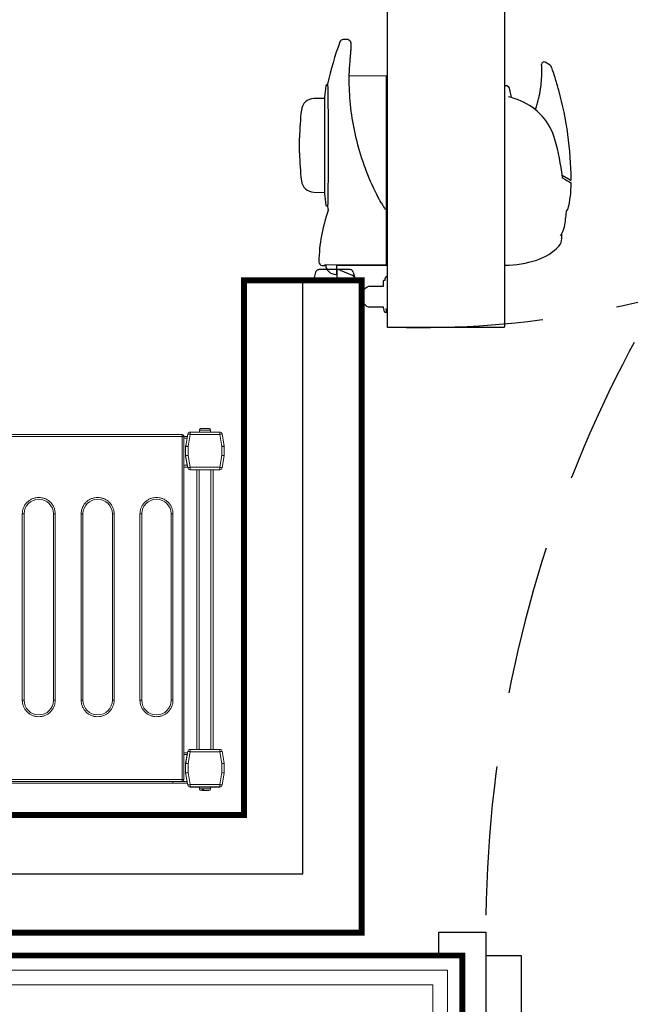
# Model space of a CAD drawing. Header units: metres. Extents: x 5541655 to 5610276, y 5589641 to 5627879.
# Tile 42 of 69: x 5605408 to 5605512, y 5625309 to 5625476. Entities that reach past the tile are written whole.
import ezdxf

# ---------------------------------------------------------------- set-up
doc = ezdxf.new("R2010")
doc.units = ezdxf.units.M
doc.header["$MEASUREMENT"] = 0
doc.linetypes.add('DASHED', pattern=[19.05, 12.7, -6.35])
doc.layers.get('0').update_dxf_attribs({"linetype": 'CONTINUOUS', "lineweight": 18})
for name, color, linetype in [('Budowlane - Sciany Wew', 7, 'CONTINUOUS'), ('Komory', 132, 'CONTINUOUS'), ('Ściany', 51, 'CONTINUOUS'), ('Ślusarka_okienna', 30, 'CONTINUOUS')]:
    doc.layers.add(name, color=color, linetype=linetype)
doc.layers.add('Regały', color=7, linetype='CONTINUOUS', true_color=0x00f000)
doc.linetypes.add('BATTING', pattern='A,0.0001,-0.1,[134,ltypeshp.shx,S=0.1,R=0,X=-0.1,Y=0],-0.2,[134,ltypeshp.shx,S=0.1,R=180,X=0.1,Y=0],-0.1', length=0.4001)

# ---------------------------------------------------------------- blocks, each defined once
blk = doc.blocks.new('*U504')
at = {"const_width": 0.5}
blk.add_lwpolyline([(124.5, 290), (124.5, 300), (180, 300), (180, 0), (0, 0), (0, 300), (54.5, 300), (54.5, 290), (10, 290), (10, 10), (170, 10), (170, 290)], close=True, dxfattribs=at)
at = {"color": 253, "linetype": 'BATTING', "ltscale": 12, "true_color": 0xadadad}
blk.add_lwpolyline([(54.5, 295), (5, 295), (5, 5), (175, 5), (175, 295), (124.5, 295)], dxfattribs=at)
blk = doc.blocks.new('*U428')
at = {"lineweight": 15}
for p, q in [((102.383, -0.515), (72.983, -0.515)), ((102.383, -0.665), (72.983, -0.665)), ((102.383, -0.518), (102.383, -0.515)), ((102.383, -0.665), (102.383, -0.518)), ((102.533, -0.665), (102.383, -0.665)), ((102.383, -29.865), (102.383, -0.665)), ((102.533, -29.865), (102.533, -0.665)), ((102.533, -0.675), (102.829, -0.675)), ((102.533, -0.825), (102.802, -0.825)), ((102.866, -0.465), (102.686, -1.483)), ((103.063, -0.5), (102.883, -1.517)), ((103.063, -0.3), (103.063, -0.5)), ((105.587, -0.3), (103.063, -0.3)), ((105.587, -0.5), (103.063, -0.5)), ((103.85, -0.15), (103.85, -0.3)), ((104.8, -0.15), (103.85, -0.15)), ((103.857, -0.12), (103.853, -0.12)), ((104.797, -0.12), (104.793, -0.12)), ((104.8, -0.3), (104.8, -0.15)), ((105.587, -0.5), (105.587, -0.3)), ((105.766, -1.517), (105.587, -0.5)), ((105.963, -1.483), (105.784, -0.465)), ((105.784, -0.465), (105.966, -1.5)), ((102.683, -1.5), (102.686, -1.483)), ((102.683, -1.517), (102.683, -1.5)), ((102.883, -1.517), (102.683, -1.517)), ((102.683, -1.517), (102.683, -2.3)), ((102.883, -1.517), (102.883, -2.283)), ((105.766, -2.283), (105.766, -1.517)), ((105.966, -1.517), (105.766, -1.517)), ((105.966, -1.5), (105.966, -2.3)), ((105.966, -2.3), (105.966, -1.517)), ((102.683, -2.375), (102.683, -2.3)), ((102.683, -2.3), (102.866, -3.335)), ((102.815, -3.125), (102.683, -2.375)), ((102.883, -2.283), (103.063, -3.3)), ((105.587, -3.3), (105.766, -2.283)), ((105.784, -3.335), (105.966, -2.3)), ((105.966, -2.3), (105.784, -3.335)), ((102.533, -3.125), (102.815, -3.125)), ((102.533, -3.275), (102.842, -3.275)), ((103.063, -3.3), (105.587, -3.3)), ((103.063, -3.3), (103.063, -3.5)), ((105.587, -3.5), (105.587, -3.3)), ((103.063, -3.5), (105.587, -3.5)), ((103.625, -27.291), (103.625, -3.5)), ((103.825, -27.291), (103.825, -3.5)), ((104.825, -27.291), (104.825, -3.5)), ((105.025, -27.291), (105.025, -3.5)), ((102.533, -27.575), (102.842, -27.575)), ((102.866, -27.457), (102.686, -28.474)), ((103.063, -27.491), (102.883, -28.509)), ((103.063, -27.291), (103.063, -27.491)), ((105.587, -27.291), (103.063, -27.291)), ((105.587, -27.491), (103.063, -27.491)), ((105.587, -27.491), (105.587, -27.291)), ((105.766, -28.509), (105.587, -27.491)), ((105.963, -28.474), (105.784, -27.457)), ((102.533, -27.725), (102.815, -27.725)), ((102.683, -28.475), (102.815, -27.725)), ((102.683, -28.5), (102.683, -28.475)), ((102.683, -28.499), (102.683, -28.5)), ((102.683, -28.5), (102.683, -28.509)), ((102.683, -28.509), (102.683, -29.291)), ((102.883, -28.509), (102.683, -28.509)), ((102.683, -29.291), (102.866, -30.326)), ((102.683, -29.291), (102.683, -29.3)), ((102.683, -29.3), (102.866, -30.335)), ((102.883, -28.509), (102.883, -29.274)), ((102.883, -29.274), (103.063, -30.291)), ((105.587, -30.291), (105.766, -29.274)), ((105.766, -29.274), (105.766, -28.509)), ((105.966, -28.509), (105.766, -28.509)), ((105.784, -30.326), (105.966, -29.291)), ((105.784, -30.335), (105.966, -29.3)), ((105.966, -28.5), (105.966, -28.498)), ((105.966, -29.3), (105.966, -28.5)), ((105.966, -29.291), (105.966, -28.509)), ((101.583, -30.025), (4.383, -30.025)), ((72.983, -29.865), (102.383, -29.865)), ((72.983, -30.015), (102.383, -30.015)), ((101.583, -30.015), (101.583, -30.025)), ((101.583, -30.025), (101.583, -30.175)), ((101.583, -30.025), (102.811, -30.025)), ((102.383, -29.865), (102.533, -29.865)), ((102.383, -29.865), (102.383, -29.971)), ((102.383, -29.971), (102.383, -30.015)), ((101.583, -30.175), (4.383, -30.175)), ((101.583, -30.175), (102.837, -30.175)), ((103.063, -30.291), (105.587, -30.291)), ((103.063, -30.291), (103.063, -30.491)), ((103.063, -30.491), (105.587, -30.491)), ((103.063, -30.5), (105.587, -30.5)), ((103.85, -30.5), (103.85, -30.65)), ((103.85, -30.65), (104.8, -30.65)), ((104.091, -30.68), (104.201, -30.68)), ((104.241, -30.8), (104.147, -30.8)), ((104.8, -30.65), (104.8, -30.5)), ((105.587, -30.491), (105.587, -30.291))]:
    blk.add_line(p, q, dxfattribs=at)
at = {"color": 253, "lineweight": 15, "true_color": 0xa6a6a6}
for p, q in [((88.803, -23.115), (88.803, -7.265)), ((88.803, -7.265), (88.953, -7.265)), ((88.953, -23.115), (88.953, -7.265)), ((91.453, -7.265), (91.453, -23.115)), ((91.453, -7.265), (91.603, -7.265)), ((91.603, -7.265), (91.603, -23.115)), ((93.803, -23.115), (93.803, -7.265)), ((93.803, -7.265), (93.953, -7.265)), ((93.953, -23.115), (93.953, -7.265)), ((96.453, -7.265), (96.453, -23.115)), ((96.453, -7.265), (96.603, -7.265)), ((96.603, -7.265), (96.603, -23.115)), ((98.803, -23.115), (98.803, -7.265)), ((98.803, -7.265), (98.953, -7.265)), ((98.953, -23.115), (98.953, -7.265)), ((101.453, -7.265), (101.453, -23.115)), ((101.453, -7.265), (101.603, -7.265)), ((101.603, -7.265), (101.603, -23.115)), ((88.803, -23.115), (88.953, -23.115)), ((91.603, -23.115), (91.453, -23.115)), ((93.803, -23.115), (93.953, -23.115)), ((96.603, -23.115), (96.453, -23.115)), ((98.803, -23.115), (98.953, -23.115)), ((101.603, -23.115), (101.453, -23.115))]:
    blk.add_line(p, q, dxfattribs=at)
at = {"lineweight": 15, "flags": 128}
for points in [[(103.063, -0.5), (103.024, -0.493), (102.987, -0.487), (102.953, -0.481), (102.923, -0.475), (102.899, -0.471), (102.881, -0.468), (102.869, -0.466), (102.866, -0.465)], [(105.784, -0.465), (105.78, -0.466), (105.769, -0.468), (105.751, -0.471), (105.726, -0.475), (105.696, -0.481), (105.662, -0.487), (105.625, -0.493), (105.587, -0.5)], [(102.686, -1.483), (102.69, -1.483), (102.701, -1.485), (102.719, -1.489), (102.744, -1.493), (102.774, -1.498), (102.808, -1.504), (102.845, -1.511), (102.883, -1.517)], [(105.766, -1.517), (105.805, -1.511), (105.842, -1.504), (105.876, -1.498), (105.906, -1.493), (105.93, -1.489), (105.948, -1.485), (105.96, -1.483), (105.963, -1.483)], [(102.883, -2.283), (102.844, -2.286), (102.807, -2.289), (102.772, -2.292), (102.742, -2.295), (102.717, -2.297), (102.698, -2.299), (102.687, -2.3), (102.683, -2.3)], [(105.966, -2.3), (105.963, -2.3), (105.954, -2.299), (105.94, -2.298), (105.92, -2.296), (105.895, -2.294), (105.866, -2.291), (105.835, -2.288), (105.801, -2.286), (105.766, -2.283)], [(102.842, -3.275), (102.841, -3.272), (102.84, -3.264), (102.837, -3.25), (102.834, -3.231), (102.83, -3.208), (102.826, -3.182), (102.821, -3.154), (102.815, -3.125)], [(102.866, -3.335), (102.869, -3.334), (102.881, -3.332), (102.899, -3.329), (102.923, -3.325), (102.953, -3.319), (102.987, -3.313), (103.024, -3.307), (103.063, -3.3)], [(105.587, -3.3), (105.625, -3.307), (105.662, -3.313), (105.696, -3.319), (105.726, -3.325), (105.751, -3.329), (105.769, -3.332), (105.78, -3.334), (105.784, -3.335)], [(102.815, -27.725), (102.821, -27.696), (102.826, -27.668), (102.83, -27.642), (102.834, -27.619), (102.837, -27.6), (102.84, -27.586), (102.841, -27.578), (102.842, -27.575)], [(103.063, -27.491), (103.024, -27.484), (102.987, -27.478), (102.953, -27.472), (102.923, -27.467), (102.899, -27.462), (102.881, -27.459), (102.869, -27.457), (102.866, -27.457)], [(105.784, -27.457), (105.78, -27.457), (105.769, -27.459), (105.751, -27.462), (105.726, -27.467), (105.696, -27.472), (105.662, -27.478), (105.625, -27.484), (105.587, -27.491)], [(102.686, -28.474), (102.69, -28.475), (102.701, -28.477), (102.719, -28.48), (102.744, -28.484), (102.774, -28.489), (102.808, -28.495), (102.845, -28.502), (102.883, -28.509)], [(105.766, -28.509), (105.805, -28.502), (105.842, -28.495), (105.876, -28.489), (105.906, -28.484), (105.93, -28.48), (105.948, -28.477), (105.96, -28.475), (105.963, -28.474)], [(102.883, -29.274), (102.844, -29.277), (102.807, -29.28), (102.772, -29.283), (102.742, -29.286), (102.717, -29.288), (102.698, -29.29), (102.687, -29.291), (102.683, -29.291)], [(105.966, -29.291), (105.963, -29.291), (105.954, -29.29), (105.94, -29.289), (105.92, -29.287), (105.895, -29.285), (105.866, -29.283), (105.835, -29.28), (105.801, -29.277), (105.766, -29.274)], [(102.866, -30.326), (102.869, -30.325), (102.881, -30.323), (102.899, -30.32), (102.923, -30.316), (102.953, -30.311), (102.987, -30.305), (103.024, -30.298), (103.063, -30.291)], [(105.587, -30.291), (105.625, -30.298), (105.662, -30.305), (105.696, -30.311), (105.726, -30.316), (105.751, -30.32), (105.769, -30.323), (105.78, -30.325), (105.784, -30.326)]]:
    blk.add_lwpolyline(points, dxfattribs=at)
at = {"lineweight": 15}
for centre, radius, start, end in [((103.063, -0.5), 0.2, 90, 170), ((104, -0.15), 0.15, 168.46304, 180), ((104.65, -0.15), 0.15, 0, 11.53696), ((105.587, -0.5), 0.2, 10, 90), ((102.883, -1.517), 0.2, 170, 180), ((105.766, -1.517), 0.2, 0, 10), ((103.063, -3.3), 0.2, 190, 270), ((105.587, -3.3), 0.2, 270, 350), ((103.063, -27.491), 0.2, 90, 170), ((105.587, -27.491), 0.2, 10, 90), ((102.883, -28.509), 0.2, 170, 180), ((105.766, -28.509), 0.2, 0, 10), ((102.383, -29.865), 0.15, 270, 360), ((103.063, -30.291), 0.2, 190, 270), ((103.063, -30.3), 0.2, 190, 270), ((104, -30.65), 0.15, 180, 270), ((104.65, -30.65), 0.15, 270, 360), ((105.587, -30.291), 0.2, 270, 350), ((105.587, -30.3), 0.2, 270, 350)]:
    blk.add_arc(centre, radius, start, end, dxfattribs=at)
at = {"color": 253, "lineweight": 15, "true_color": 0xa6a6a6}
for centre, start, end in [((90.203, -7.265), 0, 180), ((95.203, -7.265), 0, 180), ((100.203, -7.265), 0, 180), ((90.203, -23.115), 180, 0), ((95.203, -23.115), 180, 0), ((100.203, -23.115), 180, 0)]:
    blk.add_arc(centre, 1.25, start, end, dxfattribs=at)
at = {"lineweight": 15}
for points, knots in [([(104.005, 0), (103.988, -0.002), (103.954, -0.005), (103.908, -0.031), (103.872, -0.07), (103.862, -0.103), (103.857, -0.12)], [0, 0, 0, 0, 0.250226, 0.500554, 0.748143, 1, 1, 1, 1]), ([(104.644, 0), (104.634, 0), (104.613, 0), (104.536, 0), (104.436, 0), (104.325, 0), (104.213, 0), (104.113, 0), (104.037, 0), (104.016, 0), (104.005, 0)], [0, 0, 0, 0, 0.121175, 0.25, 0.378822, 0.499997, 0.621178, 0.75, 0.878825, 1, 1, 1, 1]), ([(104.793, -0.12), (104.788, -0.104), (104.778, -0.072), (104.744, -0.033), (104.698, -0.006), (104.663, -0.002), (104.644, 0)], [0, 0, 0, 0, 0.243636, 0.487236, 0.731945, 1, 1, 1, 1]), ([(102.533, -0.667), (102.531, -0.648), (102.528, -0.61), (102.5, -0.57), (102.47, -0.545), (102.443, -0.53), (102.414, -0.521), (102.393, -0.519), (102.383, -0.518)], [0, 0, 0, 0, 0.238259, 0.485419, 0.612024, 0.73998, 0.86922, 1, 1, 1, 1]), ([(104.045, -30.8), (104.052, -30.8), (104.074, -30.8), (104.117, -30.8), (104.147, -30.8)], [0, 0, 0, 0, 0.311918, 1, 1, 1, 1]), ([(104.147, -30.8), (104.141, -30.798), (104.128, -30.795), (104.11, -30.769), (104.097, -30.73), (104.093, -30.697), (104.091, -30.68)], [0, 0, 0, 0, 0.250221, 0.50053, 0.748157, 1, 1, 1, 1]), ([(104.201, -30.68), (104.203, -30.696), (104.207, -30.728), (104.22, -30.767), (104.238, -30.794), (104.251, -30.798), (104.258, -30.8)], [0, 0, 0, 0, 0.243638, 0.487263, 0.731981, 1, 1, 1, 1]), ([(104.258, -30.8), (104.295, -30.8), (104.37, -30.8), (104.48, -30.8), (104.572, -30.8), (104.629, -30.8), (104.654, -30.8), (104.648, -30.8), (104.647, -30.8)], [0, 0, 0, 0, 0.188946, 0.389822, 0.590683, 0.779625, 0.968579, 1, 1, 1, 1])]:
    blk.add_open_spline(points, degree=3, knots=knots, dxfattribs=at)
at = {"color": 253, "lineweight": 15, "true_color": 0xa6a6a6}
for points, knots in [([(88.803, -7.265), (88.808, -7.18), (88.817, -7.004), (88.895, -6.743), (89.024, -6.492), (89.206, -6.268), (89.43, -6.086), (89.681, -5.956), (89.942, -5.881), (90.203, -5.857), (90.464, -5.881), (90.725, -5.956), (90.976, -6.086), (91.2, -6.268), (91.382, -6.492), (91.511, -6.743), (91.589, -7.004), (91.599, -7.18), (91.603, -7.265)], [0, 0, 0, 0, 0.058258, 0.120006, 0.18432, 0.25, 0.31568, 0.379994, 0.441742, 0.499999, 0.558258, 0.620006, 0.684321, 0.75, 0.81568, 0.879994, 0.941742, 1, 1, 1, 1]), ([(93.803, -7.265), (93.808, -7.18), (93.817, -7.004), (93.895, -6.743), (94.024, -6.492), (94.206, -6.268), (94.43, -6.086), (94.681, -5.956), (94.942, -5.881), (95.203, -5.857), (95.464, -5.881), (95.725, -5.956), (95.976, -6.086), (96.2, -6.268), (96.382, -6.492), (96.511, -6.743), (96.589, -7.004), (96.599, -7.18), (96.603, -7.265)], [0, 0, 0, 0, 0.058258, 0.120006, 0.18432, 0.25, 0.31568, 0.379995, 0.441743, 0.5, 0.558258, 0.620006, 0.68432, 0.75, 0.81568, 0.879994, 0.941742, 1, 1, 1, 1]), ([(98.803, -7.265), (98.808, -7.18), (98.817, -7.004), (98.895, -6.743), (99.024, -6.492), (99.206, -6.268), (99.43, -6.086), (99.681, -5.956), (99.942, -5.881), (100.203, -5.857), (100.464, -5.881), (100.725, -5.956), (100.976, -6.086), (101.2, -6.268), (101.382, -6.492), (101.511, -6.743), (101.589, -7.004), (101.599, -7.18), (101.603, -7.265)], [0, 0, 0, 0, 0.058258, 0.120006, 0.184321, 0.25, 0.31568, 0.379995, 0.441741, 0.5, 0.558259, 0.620005, 0.68432, 0.75, 0.815679, 0.879994, 0.941742, 1, 1, 1, 1]), ([(91.603, -23.115), (91.599, -23.2), (91.589, -23.376), (91.511, -23.637), (91.382, -23.888), (91.2, -24.112), (90.976, -24.294), (90.725, -24.424), (90.464, -24.499), (90.203, -24.523), (89.942, -24.499), (89.681, -24.424), (89.43, -24.294), (89.206, -24.112), (89.024, -23.888), (88.895, -23.637), (88.817, -23.376), (88.808, -23.2), (88.803, -23.115)], [0, 0, 0, 0, 0.058258, 0.120005, 0.18432, 0.25, 0.315679, 0.379994, 0.441742, 0.500001, 0.558258, 0.620006, 0.684321, 0.75, 0.81568, 0.879994, 0.941742, 1, 1, 1, 1]), ([(96.603, -23.115), (96.599, -23.2), (96.589, -23.376), (96.511, -23.637), (96.382, -23.888), (96.2, -24.112), (95.976, -24.294), (95.725, -24.424), (95.464, -24.499), (95.203, -24.523), (94.942, -24.499), (94.681, -24.424), (94.43, -24.294), (94.206, -24.112), (94.024, -23.888), (93.895, -23.637), (93.817, -23.376), (93.808, -23.2), (93.803, -23.115)], [0, 0, 0, 0, 0.058258, 0.120005, 0.18432, 0.25, 0.31568, 0.379994, 0.441742, 0.5, 0.558257, 0.620005, 0.68432, 0.75, 0.81568, 0.879994, 0.941742, 1, 1, 1, 1]), ([(101.603, -23.115), (101.599, -23.2), (101.589, -23.376), (101.511, -23.637), (101.382, -23.888), (101.2, -24.112), (100.976, -24.294), (100.725, -24.424), (100.464, -24.499), (100.203, -24.523), (99.942, -24.499), (99.681, -24.424), (99.43, -24.294), (99.206, -24.112), (99.024, -23.888), (98.895, -23.637), (98.817, -23.376), (98.808, -23.2), (98.803, -23.115)], [0, 0, 0, 0, 0.058258, 0.120005, 0.184321, 0.25, 0.31568, 0.379995, 0.441742, 0.5, 0.558258, 0.620005, 0.68432, 0.75, 0.815679, 0.879995, 0.941742, 1, 1, 1, 1])]:
    blk.add_open_spline(points, degree=3, knots=knots, dxfattribs=at)
blk = doc.blocks.new('*U296')
for p, q in [((61.486, 22.722), (61.4, 22.571)), ((61.4, 22.571), (61.09, 22.035)), ((66.446, 21.999), (66.024, 21.999)), ((51.679, 20.962), (51.457, 20.577)), ((54.464, 17.715), (53.768, 17.592)), ((53.421, 17.169), (53.447, 17.289)), ((68.721, 17.169), (53.421, 17.169)), ((53.79, 17.149), (53.802, 17.169)), ((68.22, 17.149), (53.79, 17.149)), ((68.22, 17.149), (68.219, 17.169)), ((52.63, 7.099), (52.602, 3.943)), ((68.72, 7.099), (52.63, 7.099)), ((63.438, 6.673), (63.589, 6.764)), ((63.589, 6.764), (63.742, 6.855)), ((63.742, 6.855), (63.859, 6.923)), ((63.859, 6.923), (63.979, 6.989)), ((68.706, 7.099), (68.679, 1.943)), ((68.72, 2.949), (68.72, 7.099)), ((61.872, 5.879), (61.596, 5.757)), ((62.147, 6.005), (61.872, 5.879)), ((62.421, 6.135), (62.147, 6.005)), ((62.693, 6.269), (62.421, 6.135)), ((62.965, 6.407), (62.693, 6.269)), ((63.147, 6.502), (62.965, 6.407)), ((63.185, 6.523), (63.147, 6.502)), ((63.244, 6.556), (63.185, 6.523)), ((63.261, 6.566), (63.244, 6.556)), ((63.438, 6.673), (63.261, 6.566)), ((59.916, 5.108), (59.633, 5.014)), ((60.199, 5.207), (59.916, 5.108)), ((60.481, 5.309), (60.199, 5.207)), ((60.761, 5.415), (60.481, 5.309)), ((61.041, 5.525), (60.761, 5.415)), ((61.319, 5.639), (61.041, 5.525)), ((61.596, 5.757), (61.319, 5.639)), ((56.204, 4.191), (55.918, 4.148)), ((56.49, 4.237), (56.204, 4.191)), ((56.775, 4.288), (56.49, 4.237)), ((57.062, 4.342), (56.775, 4.288)), ((57.348, 4.401), (57.062, 4.342)), ((57.635, 4.464), (57.348, 4.401)), ((57.922, 4.53), (57.635, 4.464)), ((58.208, 4.601), (57.922, 4.53)), ((58.494, 4.676), (58.208, 4.601)), ((58.78, 4.754), (58.494, 4.676)), ((59.065, 4.837), (58.78, 4.754)), ((59.35, 4.923), (59.065, 4.837)), ((59.633, 5.014), (59.35, 4.923)), ((69.322, 4.279), (69.724, 4.386)), ((69.897, 4.471), (70, 4.499)), ((49.53, 3.83), (49.53, 3.432)), ((49.557, 3.898), (49.555, 3.896)), ((49.561, 3.903), (49.557, 3.898)), ((49.569, 3.912), (49.561, 3.903)), ((49.58, 3.925), (49.569, 3.912)), ((49.594, 3.941), (49.58, 3.925)), ((49.611, 3.961), (49.594, 3.941)), ((49.632, 3.984), (49.611, 3.961)), ((49.655, 4.011), (49.632, 3.984)), ((49.669, 4.027), (49.655, 4.011)), ((49.681, 4.04), (49.676, 4.035)), ((49.698, 4.052), (49.681, 4.04)), ((49.716, 4.063), (49.698, 4.052)), ((49.738, 4.072), (49.716, 4.063)), ((49.771, 4.082), (49.738, 4.072)), ((49.807, 4.089), (49.771, 4.082)), ((49.845, 4.094), (49.807, 4.089)), ((49.886, 4.097), (49.845, 4.094)), ((49.93, 4.1), (49.886, 4.097)), ((49.978, 4.101), (49.93, 4.1)), ((50.029, 4.102), (49.978, 4.101)), ((50.083, 4.101), (50.029, 4.102)), ((50.142, 4.1), (50.083, 4.101)), ((50.204, 4.098), (50.142, 4.1)), ((50.27, 4.095), (50.204, 4.098)), ((50.34, 4.091), (50.27, 4.095)), ((50.413, 4.087), (50.34, 4.091)), ((50.489, 4.082), (50.413, 4.087)), ((50.569, 4.076), (50.489, 4.082)), ((50.651, 4.069), (50.569, 4.076)), ((50.736, 4.062), (50.651, 4.069)), ((50.824, 4.055), (50.736, 4.062)), ((50.914, 4.047), (50.824, 4.055)), ((51.008, 4.038), (50.914, 4.047)), ((51.093, 4.03), (51.008, 4.038)), ((51.118, 4.027), (51.093, 4.03)), ((51.395, 4.003), (51.118, 4.027)), ((51.673, 3.982), (51.395, 4.003)), ((51.951, 3.966), (51.673, 3.982)), ((52.231, 3.953), (51.951, 3.966)), ((52.512, 3.944), (52.231, 3.953)), ((52.793, 3.94), (52.512, 3.944)), ((53.075, 3.939), (52.793, 3.94)), ((53.357, 3.942), (53.075, 3.939)), ((53.641, 3.949), (53.357, 3.942)), ((53.925, 3.96), (53.641, 3.949)), ((54.209, 3.975), (53.925, 3.96)), ((54.493, 3.994), (54.209, 3.975)), ((54.777, 4.017), (54.493, 3.994)), ((55.062, 4.044), (54.777, 4.017)), ((55.347, 4.075), (55.062, 4.044)), ((55.632, 4.109), (55.347, 4.075)), ((55.918, 4.148), (55.632, 4.109)), ((69.1, 3.989), (69.1, 2.889)), ((69.132, 3.16), (69.566, 4.183)), ((68.72, 2.949), (68.684, 2.949)), ((69.405, 2.889), (68.684, 2.889)), ((70, 2.899), (69.15, 2.899)), ((53.306, 2.101), (53.306, 2.101)), ((53.306, 2.101), (53.317, 2.101)), ((53.317, 2.101), (53.344, 2.101)), ((53.344, 2.101), (53.388, 2.102)), ((53.35, 2.101), (53.35, 2.08)), ((53.388, 2.102), (53.449, 2.103)), ((53.449, 2.103), (53.525, 2.105)), ((53.525, 2.105), (53.617, 2.106)), ((53.617, 2.106), (53.724, 2.108)), ((53.724, 2.108), (53.847, 2.11)), ((53.847, 2.11), (53.984, 2.113)), ((53.984, 2.113), (54.136, 2.115)), ((54.136, 2.115), (54.302, 2.118)), ((54.302, 2.118), (54.482, 2.12)), ((54.43, 1.824), (62.63, 1.824)), ((54.482, 2.12), (54.673, 2.123)), ((54.531, 1.824), (54.547, 0.941)), ((54.673, 2.123), (54.877, 2.126)), ((54.877, 2.126), (55.092, 2.129)), ((55.092, 2.129), (55.319, 2.131)), ((55.319, 2.131), (55.556, 2.134)), ((55.556, 2.134), (55.803, 2.137)), ((55.803, 2.137), (56.057, 2.139)), ((56.057, 2.139), (56.319, 2.141)), ((56.319, 2.141), (56.588, 2.143)), ((56.588, 2.143), (56.864, 2.145)), ((56.864, 2.145), (57.145, 2.146)), ((57.145, 2.146), (57.431, 2.148)), ((57.431, 2.148), (57.72, 2.149)), ((57.72, 2.149), (58.01, 2.149)), ((58.01, 2.149), (58.303, 2.15)), ((58.303, 2.15), (58.596, 2.15)), ((58.596, 2.15), (58.89, 2.15)), ((58.89, 2.15), (59.183, 2.149)), ((59.183, 2.149), (59.474, 2.148)), ((59.474, 2.148), (59.76, 2.147)), ((59.76, 2.147), (60.043, 2.146)), ((60.043, 2.146), (60.321, 2.144)), ((60.321, 2.144), (60.595, 2.142)), ((60.595, 2.142), (60.862, 2.14)), ((60.862, 2.14), (61.121, 2.138)), ((61.121, 2.138), (61.371, 2.135)), ((61.371, 2.135), (61.598, 2.133)), ((61.598, 2.133), (61.817, 2.131)), ((61.817, 2.131), (62.026, 2.128)), ((62.026, 2.128), (62.226, 2.125)), ((62.226, 2.125), (62.427, 2.123)), ((62.427, 2.123), (62.616, 2.12)), ((62.513, 0.941), (62.529, 1.824)), ((62.616, 2.12), (62.793, 2.117)), ((62.793, 2.117), (62.956, 2.115)), ((62.956, 2.115), (63.105, 2.112)), ((63.105, 2.112), (63.24, 2.11)), ((63.24, 2.11), (63.359, 2.108)), ((63.359, 2.108), (63.463, 2.106)), ((63.463, 2.106), (63.552, 2.104)), ((63.552, 2.104), (63.625, 2.103)), ((63.625, 2.103), (63.682, 2.102)), ((63.682, 2.102), (63.723, 2.101)), ((63.71, 2.08), (63.71, 2.101)), ((63.723, 2.101), (63.746, 2.101)), ((63.746, 2.101), (63.754, 2.101)), ((68.679, 1.927), (68.679, 1.943)), ((68.68, 1.896), (68.679, 1.927)), ((68.681, 1.871), (68.68, 1.896)), ((68.682, 1.854), (68.681, 1.871)), ((68.684, 1.849), (68.682, 1.854)), ((68.734, 1.849), (68.684, 1.849)), ((68.732, 1.649), (68.734, 1.849)), ((69.1, 2.064), (69.1, 1.382)), ((69.118, 1.278), (69.118, 1.267)), ((69.322, 1.08), (70, 0.899)), ((59.175, -0.294), (57.885, -0.294))]:
    blk.add_line(p, q)
at = {"ltscale": 0.1}
blk.add_line((69.1, 2.889), (69.1, 2.064), dxfattribs=at)
for points in [[(-4, 7.229, 0.414214), (-3.92, 7.149), (73.92, 7.149, 0.414214), (74, 7.229), (74, 17.074, 0.414814), (73.926, 17.149), (-3.914, 17.149, 0.414814), (-4, 17.074), (-4, 7.229)], [(69.99, 6.949), (69.99, 6.999), (69.89, 6.999, -0.175422), (69.697, 7.068, -0.244753), (69.69, 7.086), (69.69, 7.124, -0.414214), (69.715, 7.149), (72.465, 7.149, -0.414214), (72.49, 7.124), (72.49, 7.086, -0.200685), (72.483, 7.068), (72.431, 7.033), (72.746, 7.102), (72.757, 7.054, -0.414214), (72.681, 6.934), (72.29, 6.849), (72.29, 5.57, -0.649069), (70.49, 5.599), (70.49, 6.849), (70.09, 6.849, -0.414214), (69.99, 6.949)]]:
    blk.add_lwpolyline(points, format="xyb")
blk.add_lwpolyline([(70, 5), (70, -5)])
at = {"color": 254, "linetype": 'DASHED', "true_color": 0xcfcfcf}
blk.add_arc((-7.1, 9.9), 81.125, 358.46303, 91.42531, dxfattribs=at)
for centre, radius, start, end in [((61.73, -7.202), 30, 90.54811, 105.2579), ((-4.399, 60.468), 76.097, 329.69254, 330.30748), ((61.443, 22.747), 0.05, 330, 90.54908), ((61.75, 22.749), 0.05, 89.81783, 149.99554), ((61.721, 13.799), 9, 75.6725, 89.81545), ((64.111, -0.951), 23.184, 97.15449, 105.21398), ((-106.191, -1437.283), 1469.587, 83.299151, 83.348786), ((65.064, 20.509), 1.77, 59.83981, 82.714), ((62.04, 15.217), 7.866, 58.0399, 60.16003), ((66.471, 21.097), 0.902, 46.67625, 91.47954), ((61.609, -6.834), 29.612, 107.40953, 109.12203), ((61.734, -7.216), 30.014, 105.2584, 107.42009), ((59.387, 16.583), 5.025, 105.70724, 157.73884), ((64.001, 18.481), 4.5, 18, 46.65316), ((51.63, 20.477), 0.2, 150.04584, 276.6991), ((52.28, 10.297), 10.001, 84.38977, 93.59018), ((59.721, 17.09), 9, 0.5, 18), ((61.084, 15.814), 6.886, 157.16903, 166.14845), ((53.837, 17.198), 0.4, 99.84156, 166.98003), ((69.4, 3.989), 0.3, 105, 180), ((70.026, 3.988), 0.5, 105, 157), ((49.63, 3.83), 0.1, 157.43873, 180), ((49.83, 3.432), 0.3, 179.92469, 249.38571), ((49.63, 3.83), 0.1, 138.55962, 157.43873), ((49.744, 3.962), 0.0994, 133.16224, 138.28437), ((58.53, 26.549), 25, 249.37653, 257.94171), ((68.655, 2.789), 0.85, 271.62263, 0), ((69.5, 3.004), 0.4, 157, 180), ((69.15, 2.949), 0.05, 180, 270), ((69.405, 2.789), 0.1, 0, 90), ((53.47, 2.08), 0.12, 180, 260.87795), ((57.446, 26.842), 25.2, 260.87795, 263.11218), ((54.43, 1.874), 0.05, 263.11218, 270), ((62.63, 1.874), 0.05, 270, 276.88782), ((59.614, 26.842), 25.2, 276.88782, 279.12205), ((63.59, 2.08), 0.12, 279.12205, 0), ((58.53, 26.549), 25, 282.06025, 282.64209), ((64.024, 2.057), 0.1, 70.80334, 102.83767), ((68.73, 15.349), 14, 250.50187, 268.75552), ((55.647, 0.961), 1.1, 181, 263.57059), ((61.413, 0.961), 1.1, 276.42941, 359), ((68.432, 1.652), 0.3, 268.75552, 359.5), ((69.407, 1.382), 0.307, 179.99042, 199.87437), ((69.4, 1.37), 0.3, 200.09743, 255), ((58.53, 26.549), 26.85, 263.57059, 268.62246), ((58.53, 26.549), 26.85, 271.37754, 276.42941)]:
    blk.add_arc(centre, radius, start, end)
for points, knots in [([(61.305, 22.069), (61.304, 22.068), (61.302, 22.068), (61.298, 22.067), (61.293, 22.065), (61.286, 22.063), (61.271, 22.06), (61.25, 22.056), (61.233, 22.053), (61.223, 22.052)], [0, 0, 0, 0, 0.0290633, 0.0714678, 0.0970914, 0.1891856, 0.2978479, 0.5497264, 0.8324144, 0.8324144, 0.8324144, 0.8324144]), ([(64.069, 22.408), (64.065, 22.415), (64.058, 22.428), (64.046, 22.447), (64.032, 22.464), (64.018, 22.479), (64.002, 22.493), (63.985, 22.504), (63.967, 22.513), (63.954, 22.517), (63.948, 22.519)], [0, 0, 0, 0, 0.232433, 0.455468, 0.67195, 0.883152, 1.089409, 1.291637, 1.491434, 1.690369, 1.690369, 1.690369, 1.690369]), ([(51.908, 21.145), (51.902, 21.142), (51.886, 21.137), (51.863, 21.128), (51.839, 21.116), (51.816, 21.103), (51.795, 21.089), (51.773, 21.073), (51.751, 21.054), (51.731, 21.033), (51.712, 21.011), (51.694, 20.987), (51.684, 20.97), (51.679, 20.962)], [0, 0, 0, 0, 0.199401, 0.485424, 0.754749, 1.002974, 1.27341, 1.527572, 1.816148, 2.125015, 2.404212, 2.697198, 2.999466, 2.999466, 2.999466, 2.999466]), ([(55.499, 19.766), (55.464, 19.778), (55.369, 19.809), (55.208, 19.86), (55.014, 19.918), (54.802, 19.976), (54.601, 20.026), (54.409, 20.069), (54.232, 20.106), (54.052, 20.14), (53.871, 20.171), (53.688, 20.199), (53.514, 20.222), (53.369, 20.239), (53.289, 20.247), (53.258, 20.25)], [17.111436, 17.111436, 17.111436, 17.111436, 18.224018, 20.113651, 22.180463, 24.288958, 26.716097, 28.391912, 30.195176, 32.128218, 33.887195, 35.711387, 37.691634, 39.144941, 40.092956, 40.092956, 40.092956, 40.092956])]:
    blk.add_open_spline(points, degree=3, knots=knots)
blk = doc.blocks.new('*U310')
for points in [[(-2, -5), (0, -5), (0, 5), (-2, 5), (-2, 7), (2, 7), (2, 5), (2, -7), (-2, -7), (-2, -5)], [(2, 5), (5, 5), (5, -5), (2, -5)]]:
    blk.add_lwpolyline(points)
at = {"linetype": 'DASHED'}
blk.add_arc((108, 7), 106, 90, 180, dxfattribs=at)

msp = doc.modelspace()

# ---------------------------------------------------------------- linework, layer by layer
at = {"layer": 'Budowlane - Sciany Wew', "color": 251, "linetype": 'Continuous', "lineweight": 20}
for points in [[(5605480.5597, 5625299.4811), (5605480.5597, 5625314.4807), (5604859.6684, 5625314.4807)], [(5605478.0597, 5625301.9811), (5605478.0597, 5625311.9803), (5604857.1684, 5625311.9803)]]:
    msp.add_lwpolyline(points, dxfattribs=at)
at = {"layer": 'Ściany', "color": 0, "const_width": 1}
msp.add_lwpolyline([(5605483.0597, 5625296.9811), (5605483.0597, 5625316.9811), (5604862.1684, 5625316.9811)], dxfattribs=at)

# ---------------------------------------------------------------- block references
at = {"layer": 'Komory', "xscale": 2, "yscale": 2, "zscale": 2, "rotation": 270}
for name, p in [('*U504', (5604865.9639, 5625680.8766)), ('*U296', (5605455.9639, 5625571.8766))]:
    msp.add_blockref(name, p, dxfattribs=at)
at = {"layer": 'Regały', "linetype": 'Continuous', "lineweight": 25, "xscale": 2, "yscale": 2, "zscale": 2}
msp.add_blockref('*U428', (5605230.6692, 5625406.6456), dxfattribs=at)
at = {"layer": 'Ślusarka_okienna', "xscale": 2, "yscale": 2, "zscale": 2}
msp.add_blockref('*U310', (5605483.0597, 5625306.9811), dxfattribs=at)

doc.saveas('drawing.dxf')
